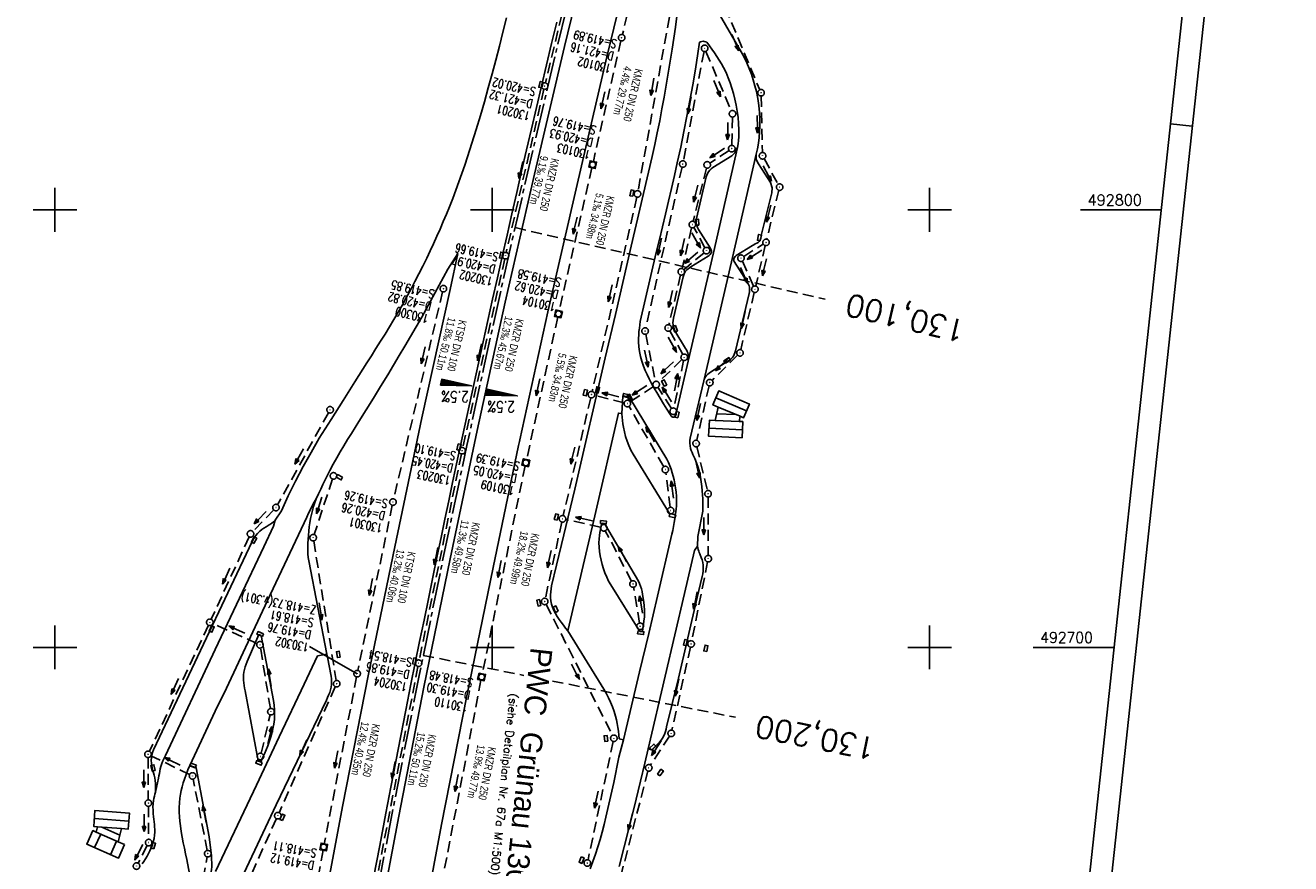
# Model space of a CAD drawing. Extents: x 508746 to 509183, y 491716 to 493060.
# Tile 9 of 10: x 508893 to 509183, y 492651 to 492842. Entities that reach past the tile are written whole.
import ezdxf
from ezdxf.enums import TextEntityAlignment as Align

# ---------------------------------------------------------------- set-up
doc = ezdxf.new("R2010")
doc.units = 0
doc.header["$LTSCALE"] = 10
doc.header["$MEASUREMENT"] = 0
for name, pattern in [('ACHSE', [5.5, 4, -0.5, 0.5, -0.5]), ('LT00', [0]), ('LT17', [0.15, 0.1, -0.05]), ('STRICHLINIE2', [0.375, 0.25, -0.125])]:
    doc.linetypes.add(name, pattern=pattern)
doc.layers.get('0').update_dxf_attribs({"linetype": 'LT00'})
for name, color, linetype in [('--ZEICHENERKLÄR', 7, 'Continuous'), ('-BESCH', 7, 'STRICHLINIE2'), ('-BKAN004', 140, 'LT00'), ('-BSCH003', 5, 'LT00'), ('-BSCH004', 5, 'LT00'), ('-Halt-Pfeil', 4, 'LT00'), ('A-TEXT-KILOMETER', 30, 'LT17'), ('AS-BESCHRIFT', 152, 'Continuous'), ('AX-020', 250, 'ACHSE'), ('DFK_BEB_SCHR', 254, 'LT00'), ('DFK_BEBAUUNG', 250, 'LT00'), ('QUER_OST', 11, 'LT00'), ('QUER_WEST', 11, 'LT00'), ('RAHMEN', 250, 'Continuous'), ('V_AFBR_BAB', 250, 'LT00'), ('V_BFBR_BAB', 1, 'LT00'), ('V_KA_MULD', 182, 'LT00'), ('V_KA_PRUF', 182, 'LT00'), ('V_LAGEPLAN', 1, 'LT00'), ('V_RASTER', 250, 'LT00'), ('V_SINKK', 182, 'LT00')]:
    doc.layers.add(name, color=color, linetype=linetype)
doc.styles.add('Haltungsbeschriftung', font='ARIAL.TTF', dxfattribs={"width": 0.75})
doc.styles.add('Kilometrierung', font='romans.shx')
doc.styles.add('ROMANS', font='romans.shx', dxfattribs={"width": 0.8})
doc.styles.add('schachtbeschriftung', font='romans.shx', dxfattribs={"width": 0.75, "height": 0.2})
doc.styles.get("Standard").update_dxf_attribs({"font": 'romans.shx', "width": 0.8})
doc.styles.add('UNIR-O', font='unir_o.shx', dxfattribs={"height": 2.5})

# ---------------------------------------------------------------- blocks, each defined once
blk = doc.blocks.new('SYMB0003')
at = {"color": 0, "linetype": 'ByBlock'}
for p, q in [((-0.015712, 0), (0.010166, 0.012015)), ((0, -0.021257), (-0.015712, 0)), ((0.010166, 0.012015), (0, -0.021257))]:
    blk.add_line(p, q, dxfattribs=at)
for points in [[(-0.031395, 0.499013), (-0.093691, 0.491144), (-0.154509, 0.475528), (-0.21289, 0.452414), (-0.267913, 0.422164), (-0.318712, 0.385257), (-0.364484, 0.342274), (-0.404509, 0.293893), (-0.438154, 0.240877), (-0.464888, 0.184062), (-0.484292, 0.124345), (-0.496058, 0.062667), (-0.5, 0)], [(-0.5, 0), (-0.496058, -0.062667), (-0.484292, -0.124345), (-0.464888, -0.184062), (-0.438154, -0.240877), (-0.404509, -0.293893), (-0.364485, -0.342274), (-0.318712, -0.385257), (-0.267914, -0.422164), (-0.21289, -0.452414), (-0.154509, -0.475529), (-0.093691, -0.491144), (-0.031395, -0.499014), (0.031395, -0.499014)], [(0.5, 0), (0.496057, 0.062667), (0.484292, 0.124345), (0.464888, 0.184062), (0.438153, 0.240877), (0.404509, 0.293893), (0.364484, 0.342274), (0.318712, 0.385257), (0.267913, 0.422164), (0.21289, 0.452414), (0.154509, 0.475528), (0.093691, 0.491144), (0.031395, 0.499013), (-0.031395, 0.499013)], [(0.031395, -0.499014), (0.093691, -0.491144), (0.154509, -0.475529), (0.21289, -0.452414), (0.267914, -0.422164), (0.318712, -0.385257), (0.364485, -0.342274), (0.404509, -0.293893), (0.438154, -0.240877), (0.464889, -0.184062), (0.484292, -0.124345), (0.496058, -0.062667), (0.5, 0)]]:
    blk.add_lwpolyline(points, dxfattribs=at)
blk = doc.blocks.new('SYMB1210')
at = {"color": 0, "linetype": 'ByBlock'}
blk.add_line((0.018815, -0.179014), (0.055623, -0.17119), dxfattribs=at)
for points in [[(-0.2, -0.2), (-0.2, 0.2), (0.2, 0.2), (0.2, -0.2), (-0.2, -0.2)], [(0.018815, 0.179014), (-0.018815, 0.179014), (-0.055623, 0.17119), (-0.09, 0.155885), (-0.120444, 0.133766), (-0.145623, 0.105801), (-0.164438, 0.073213), (-0.176067, 0.037424), (-0.18, 0)], [(-0.18, 0), (-0.176067, -0.037424), (-0.164438, -0.073213), (-0.145623, -0.105801), (-0.120444, -0.133766), (-0.09, -0.155885), (-0.055623, -0.17119), (-0.018815, -0.179014), (0.018815, -0.179014)], [(0.18, 0), (0.176067, 0.037424), (0.164438, 0.073213), (0.145623, 0.105801), (0.120444, 0.133766), (0.09, 0.155885), (0.055623, 0.17119), (0.018815, 0.179014)], [(0.055623, -0.17119), (0.09, -0.155885), (0.120444, -0.133766), (0.145623, -0.105801), (0.164438, -0.073213), (0.176067, -0.037424), (0.18, 0)]]:
    blk.add_lwpolyline(points, dxfattribs=at)
blk = doc.blocks.new('SYMB0652')
at = {"color": 0, "linetype": 'ByBlock'}
blk.add_lwpolyline([(-0.15, -0.075), (0.15, -0.075), (0.15, 0.075), (-0.15, 0.075), (-0.15, -0.075)], dxfattribs=at)
blk = doc.blocks.new('SYMB0070')
at = {"color": 0, "linetype": 'ByBlock'}
for p, q in [((-0.5, 0), (0.2, 0)), ((0.5, 0), (0.2, 0.1)), ((0.2, 0.1), (0.2, 0)), ((0.468, 0), (0.21, 0.086)), ((0.21, 0.086), (0.21, -0.086)), ((0.21, -0.086), (0.468, 0)), ((0.22, -0.072), (0.437, 0)), ((0.23, -0.058), (0.405, 0)), ((0.24, -0.045), (0.374, 0)), ((0.342, 0), (0.25, 0.031)), ((0.25, 0.031), (0.25, -0.031)), ((0.25, -0.031), (0.342, 0)), ((0.26, -0.017), (0.31, 0)), ((0.27, -0.003), (0.279, 0))]:
    blk.add_line(p, q, dxfattribs=at)
for points in [[(0.2, 0), (0.2, -0.1), (0.5, 0)], [(0.437, 0), (0.22, 0.072), (0.22, -0.072)], [(0.405, 0), (0.23, 0.058), (0.23, -0.058)], [(0.374, 0), (0.24, 0.045), (0.24, -0.045)], [(0.31, 0), (0.26, 0.017), (0.26, -0.017)], [(0.279, 0), (0.27, 0.003), (0.27, -0.003)]]:
    blk.add_lwpolyline(points, dxfattribs=at)

msp = doc.modelspace()

# ---------------------------------------------------------------- linework, layer by layer
at = {"layer": '-BESCH'}
for p, q in [((509021.19, 492866.43), (509012.14, 492829)), ((509035.35, 492862.77), (509029.76, 492840.06)), ((509041.82, 492851.46), (509033.35, 492804.37)), ((509051.83, 492849.72), (509061.17, 492827.45)), ((509029.41, 492838.6), (509023.11, 492811.04)), ((509048.42, 492836.16), (509043.7, 492811.19)), ((509048.86, 492836.21), (509054.64, 492822.63)), ((509011.8, 492827.55), (509003.19, 492790.25)), ((509061.48, 492826.01), (509061.79, 492813.1)), ((509054.91, 492821.19), (509054.78, 492814.73)), ((509054.14, 492813.57), (509049.78, 492810.68)), ((509062.16, 492811.69), (509065.35, 492805.84)), ((509022.78, 492809.58), (509015.3, 492776.95)), ((509043.4, 492809.73), (509035.11, 492773.02)), ((509048.97, 492809.54), (509045.95, 492797.35)), ((509033.05, 492802.9), (509022.85, 492758.49)), ((509065.53, 492804.45), (509062.77, 492793.28)), ((509045.59, 492795.9), (509043.4, 492786.56)), ((509048.63, 492791.33), (509046.12, 492795.97)), ((509057.5, 492789.33), (509061.95, 492792.15)), ((509062.41, 492791.82), (509060.24, 492782.57)), ((509002.86, 492788.79), (508993.26, 492745.67)), ((509048.42, 492790.19), (509043.8, 492786.31)), ((509057.18, 492788.24), (509059.76, 492782.52)), ((509043.05, 492785.1), (509040.41, 492773.72)), ((508988.64, 492781.24), (508977.45, 492733.93)), ((509059.89, 492781.11), (509056.82, 492768.03)), ((509014.97, 492775.48), (509007.84, 492742.92)), ((509035.1, 492771.55), (509037.33, 492760.79)), ((509040.6, 492772.33), (509043.54, 492766.95)), ((509043.36, 492765.77), (509038.02, 492760.58)), ((509043.75, 492765.56), (509041.53, 492754.69)), ((509056.11, 492766.77), (509050.26, 492761.02)), ((509036.86, 492759.65), (509031.52, 492756.13)), ((509040.97, 492754.59), (509037.89, 492759.43)), ((509049.56, 492759.77), (509046.77, 492747.32)), ((509022.51, 492757.03), (509016.22, 492730.1)), ((509030.17, 492755.9), (509023.41, 492757.58)), ((508962.55, 492753.63), (508950.91, 492732.6)), ((509039.21, 492741.29), (509031.27, 492755.07)), ((509046.78, 492745.86), (509049.17, 492735.84)), ((508992.94, 492744.2), (508983.31, 492697.1)), ((509007.52, 492741.46), (508997.71, 492693.97)), ((508963.46, 492738.48), (508959.28, 492725.78)), ((509040.71, 492732), (509039.68, 492739.9)), ((509049.34, 492734.36), (509049.37, 492721.01)), ((508950.02, 492731.41), (508945.23, 492726.47)), ((508977.13, 492732.47), (508969.27, 492694.72)), ((509015.89, 492728.64), (509012.15, 492711.24)), ((509024.77, 492727.48), (509016.78, 492729.21)), ((508944.4, 492725.25), (508935.73, 492706.41)), ((508959.17, 492724.32), (508964.3, 492692.43)), ((509031.85, 492715.15), (509025.85, 492726.66)), ((509049.23, 492719.53), (509045.62, 492701.51)), ((509033.69, 492705.56), (509032.32, 492713.74)), ((509012.33, 492709.83), (509027.48, 492679.89)), ((508935.09, 492705.05), (508921.61, 492676.24)), ((508946.2, 492700.89), (508936.1, 492705.42)), ((508949.26, 492686.03), (508947, 492699.84)), ((509045.31, 492700.05), (509041.08, 492681.07)), ((508983.01, 492695.63), (508973.74, 492647.91)), ((508968.97, 492693.25), (508961.59, 492655.11)), ((508997.42, 492692.49), (508988.25, 492645.11)), ((508964.11, 492691.01), (508951.27, 492662.21)), ((508947.16, 492675.79), (508949.21, 492684.56)), ((509027.66, 492678.49), (509021.89, 492651.44)), ((509040.51, 492679.71), (509036.19, 492673.09)), ((508930.79, 492670.94), (508921.96, 492675.23)), ((508921.29, 492674.81), (508921.34, 492665.16)), ((508934.81, 492653.58), (508931.61, 492669.88)), ((509035.59, 492671.74), (509029.47, 492648.04)), ((508921.36, 492663.66), (508921.43, 492656.14)), ((508950.65, 492660.85), (508935.88, 492628.09)), ((508921.09, 492654.72), (508919, 492650.67)), ((508933.14, 492643.48), (508934.81, 492652.11)), ((508961.31, 492653.64), (508954.35, 492615.96))]:
    msp.add_line(p, q, dxfattribs=at)
at = {"layer": '-BSCH003'}
msp.add_line((508969.11, 492693.98), (508958.23, 492700.21), dxfattribs=at)
at = {"layer": 'A-TEXT-KILOMETER', "ltscale": 2.5}
for p, q in [((509005.21, 492795.92), (509076.1, 492779.56)), ((508984.22, 492698.15), (509007.24, 492693.59)), ((509013.79, 492692.29), (509055.59, 492684.01))]:
    msp.add_line(p, q, dxfattribs=at)
at = {"layer": 'AX-020', "ltscale": 0.2, "flags": 128}
msp.add_lwpolyline([(509061.91, 493015.78), (509059.21, 493006.42), (509054.33, 492989.21), (509049.54, 492971.98), (509044.81, 492954.72), (509040.17, 492937.45), (509035.6, 492920.15), (509031.11, 492902.84), (509026.7, 492885.5), (509022.37, 492868.15), (509018.11, 492850.77), (509013.93, 492833.38), (509009.83, 492815.97), (509005.81, 492798.54), (509001.86, 492781.09), (508997.99, 492763.62), (508994.2, 492746.14), (508990.49, 492728.64), (508986.86, 492711.12), (508983.31, 492693.59), (508979.83, 492676.05), (508976.43, 492658.48), (508973.11, 492640.9), (508969.87, 492623.31), (508966.71, 492605.7), (508963.63, 492588.08), (508960.62, 492570.45), (508957.7, 492552.8), (508954.85, 492535.14), (508952.09, 492517.47), (508949.4, 492499.78), (508946.79, 492482.08), (508944.26, 492464.38), (508941.81, 492446.66), (508939.44, 492428.93), (508937.15, 492411.18), (508934.93, 492393.43), (508932.8, 492375.67), (508930.75, 492357.9), (508928.77, 492340.12), (508926.88, 492322.34), (508925.06, 492304.54), (508923.33, 492286.73), (508921.67, 492268.92), (508920.1, 492251.1), (508918.6, 492233.28), (508917.18, 492215.45), (508915.85, 492197.61), (508914.59, 492179.76), (508913.41, 492161.91), (508912.31, 492144.06), (508911.3, 492126.2), (508910.36, 492108.33), (508909.5, 492090.47), (508908.72, 492072.6), (508908.63, 492070.34), (508907.99, 492053.62), (508907.43, 492036.89), (508906.95, 492020.17), (508906.55, 492003.44), (508906.23, 491986.71), (508905.98, 491969.98), (508905.82, 491953.25), (508905.74, 491936.51), (508905.74, 491919.78), (508905.76, 491916.18)], dxfattribs=at)
at = {"layer": 'DFK_BEB_SCHR'}
for p, q in [((509058.15, 492754.07), (509051.11, 492757)), ((509055.77, 492753.18), (509051.3, 492753.38)), ((509057.2, 492749.74), (509049.56, 492750.1)), ((508916.9, 492660.31), (508909.02, 492660.88)), ((508914.85, 492657.06), (508910.72, 492658.91)), ((508910.46, 492657.34), (508909.06, 492654.22)), ((508912.72, 492652.59), (508914.11, 492655.71))]:
    msp.add_line(p, q, dxfattribs=at)
at = {"layer": 'DFK_BEBAUUNG'}
for points in [[(509056.7, 492752.8), (509051.65, 492754.9), (509050.45, 492755.4), (509051.77, 492758.6), (509058.8, 492755.6), (509057.48, 492752.47), (509056.7, 492752.8)], [(509056.46, 492751.62), (509050.95, 492751.86), (509051.65, 492754.9), (509056.7, 492752.8), (509056.46, 492751.62)], [(509057.11, 492747.9), (509049.48, 492748.26), (509049.65, 492751.92), (509050.95, 492751.86), (509056.46, 492751.62), (509057.29, 492751.58), (509057.11, 492747.9)], [(508915.23, 492658.58), (508909.76, 492658.98), (508908.92, 492659.04), (508909.13, 492662.73), (508917.03, 492662.12), (508916.77, 492658.47), (508915.23, 492658.58)], [(508915.89, 492654.91), (508914.5, 492651.8), (508907.28, 492655.01), (508908.69, 492658.13), (508909.46, 492657.79), (508914.47, 492655.55), (508915.89, 492654.91)], [(508914.47, 492655.55), (508909.46, 492657.79), (508909.76, 492658.98), (508915.23, 492658.58), (508914.47, 492655.55)]]:
    msp.add_lwpolyline(points, dxfattribs=at)
at = {"layer": 'QUER_OST'}
for p, q in [((508998.91, 492758.96), (508998.61, 492757.6)), ((508998.91, 492757.6), (508999.2, 492758.9)), ((508999.49, 492758.83), (508999.22, 492757.59)), ((508999.53, 492757.59), (508999.79, 492758.77)), ((509000.08, 492758.7), (508999.83, 492757.58)), ((509000.14, 492757.57), (509000.37, 492758.64)), ((509000.67, 492758.57), (509000.44, 492757.57)), ((509000.75, 492757.56), (509000.96, 492758.51)), ((509001.25, 492758.45), (509001.06, 492757.56)), ((509001.36, 492757.55), (509001.54, 492758.38)), ((509001.84, 492758.32), (509001.67, 492757.55)), ((509001.97, 492757.54), (509002.13, 492758.25)), ((509002.42, 492758.19), (509002.28, 492757.53)), ((509002.59, 492757.53), (509002.72, 492758.12)), ((509003.01, 492758.06), (509002.89, 492757.52)), ((509003.2, 492757.52), (509003.3, 492757.99)), ((509003.6, 492757.93), (509003.5, 492757.51)), ((509003.81, 492757.5), (509003.89, 492757.87)), ((509004.18, 492757.8), (509004.11, 492757.5)), ((509004.42, 492757.49), (509004.47, 492757.74)), ((509004.77, 492757.67), (509004.73, 492757.49)), ((509005.03, 492757.48), (509005.06, 492757.61)), ((509005.35, 492757.54), (509005.34, 492757.48)), ((509005.64, 492757.47), (509005.65, 492757.48))]:
    msp.add_line(p, q, dxfattribs=at)
msp.add_lwpolyline([(508998.56, 492757.6), (508998.86, 492758.97), (509005.7, 492757.47), (508998.56, 492757.6)], dxfattribs=at)
at = {"layer": 'QUER_WEST'}
for p, q in [((508988.49, 492761.25), (508988.19, 492759.89)), ((508988.5, 492759.88), (508988.79, 492761.18)), ((508989.08, 492761.12), (508988.81, 492759.88)), ((508989.11, 492759.87), (508989.37, 492761.05)), ((508989.67, 492760.99), (508989.42, 492759.87)), ((508989.72, 492759.86), (508989.96, 492760.93)), ((508990.25, 492760.86), (508990.03, 492759.86)), ((508990.34, 492759.85), (508990.54, 492760.8)), ((508990.84, 492760.73), (508990.64, 492759.84)), ((508990.95, 492759.84), (508991.13, 492760.67)), ((508991.42, 492760.6), (508991.25, 492759.83)), ((508991.56, 492759.83), (508991.72, 492760.54)), ((508992.01, 492760.48), (508991.87, 492759.82)), ((508992.17, 492759.82), (508992.3, 492760.41)), ((508992.6, 492760.35), (508992.48, 492759.81)), ((508992.78, 492759.8), (508992.89, 492760.28)), ((508993.18, 492760.22), (508993.09, 492759.8)), ((508993.39, 492759.79), (508993.47, 492760.15)), ((508993.77, 492760.09), (508993.7, 492759.79)), ((508994.01, 492759.78), (508994.06, 492760.02)), ((508994.35, 492759.96), (508994.31, 492759.78)), ((508994.62, 492759.77), (508994.65, 492759.9)), ((508994.94, 492759.83), (508994.92, 492759.76)), ((508995.23, 492759.76), (508995.23, 492759.77))]:
    msp.add_line(p, q, dxfattribs=at)
msp.add_lwpolyline([(508988.14, 492759.89), (508988.44, 492761.26), (508995.28, 492759.76), (508988.14, 492759.89)], dxfattribs=at)
at = {"layer": 'RAHMEN'}
msp.add_line((509160.07, 492819.13), (509155.1, 492819.67), dxfattribs=at)
msp.add_line((509160.07, 492819.13), (509155.1, 492819.67), dxfattribs=at)
msp.add_line((509160.07, 492819.13), (509155.1, 492819.67), dxfattribs=at)
for points in [[(508887.28, 493059.74), (508745.87, 491747.34), (509041.16, 491715.52), (509182.57, 493027.92), (508887.28, 493059.74)], [(508889.57, 493034.35), (508770.66, 491930.74), (509056.01, 491899.99), (509174.92, 493003.6), (508889.57, 493034.35)]]:
    msp.add_lwpolyline(points, dxfattribs=at)
at = {"layer": 'V_AFBR_BAB', "color": 2}
msp.add_line((509030.03, 492678.89), (509029.03, 492679.08), dxfattribs=at)
at = {"layer": 'V_AFBR_BAB'}
msp.add_line((509035.64, 492676.81), (509036.46, 492676.58), dxfattribs=at)
for points in [[(509051.14, 492846.08), (509056.93, 492836.07), (509057.6, 492834.85), (509058.21, 492833.6), (509058.76, 492832.32), (509059.25, 492831.02), (509059.69, 492829.7), (509060.07, 492828.35), (509060.4, 492827), (509060.71, 492825.43), (509060.95, 492823.85), (509061.11, 492822.26), (509061.19, 492820.67), (509061.19, 492819.07), (509061.13, 492817.79), (509061.02, 492816.51), (509060.85, 492815.23), (509060.63, 492813.97), (509060.36, 492812.71), (509054.9, 492789.1), (509048.9, 492763.18), (509048.34, 492760.88), (509045.28, 492747.83), (509045.18, 492747.25), (509045.17, 492746.66), (509045.23, 492746.06), (509045.36, 492745.48), (509045.51, 492745), (509045.69, 492744.54), (509045.89, 492744.08), (509046.1, 492743.62), (509046.3, 492743.17), (509046.72, 492742.14), (509047.07, 492741.09), (509047.37, 492740.02), (509047.61, 492738.93), (509047.8, 492737.84), (509047.95, 492736.74), (509048.03, 492735.8), (509048.09, 492734.86), (509048.13, 492733.92), (509048.15, 492732.98), (509048.16, 492732.04), (509048.17, 492731.1), (509047.04, 492725.36), (509046.96, 492723.14)], [(509040.73, 492753.16), (509039.94, 492754.42), (509039.16, 492755.68), (509038.38, 492756.94), (509037.62, 492758.22), (509036.87, 492759.5), (509036.35, 492760.43), (509035.85, 492761.38), (509035.38, 492762.33), (509034.95, 492763.31), (509034.55, 492764.3), (509034.19, 492765.38), (509033.9, 492766.47), (509033.67, 492767.59), (509033.52, 492768.71), (509033.45, 492769.84), (509033.45, 492770.61), (509033.49, 492771.39), (509033.55, 492772.16), (509033.64, 492772.94), (509033.73, 492773.71), (509033.84, 492774.49), (509037.51, 492790.26), (509038.22, 492793.18), (509038.92, 492796.11), (509039.62, 492799.03), (509040.31, 492801.96), (509040.99, 492804.89), (509041.66, 492807.82), (509042.31, 492810.76), (509043.08, 492814.31), (509043.82, 492817.87), (509044.52, 492821.43), (509045.2, 492825), (509045.84, 492828.58), (509046.44, 492832.16), (509047, 492835.74), (509047.38, 492838.28)], [(509042.05, 492753.49), (509044.78, 492765.41), (509050.56, 492790.13), (509056.05, 492814.24), (509056.21, 492815.04), (509056.31, 492815.85), (509056.37, 492816.67), (509056.4, 492817.49), (509056.39, 492818.31), (509056.33, 492819.72), (509056.2, 492821.13), (509056.01, 492822.53), (509055.76, 492823.92), (509055.47, 492825.31), (509055.16, 492826.55), (509054.81, 492827.78), (509054.41, 492829), (509053.97, 492830.19), (509053.46, 492831.36), (509052.9, 492832.5), (509052.43, 492833.37), (509051.91, 492834.22), (509051.37, 492835.05), (509050.81, 492835.87), (509050.24, 492836.68), (509049.65, 492837.48), (509049.05, 492838.28)], [(509047.38, 492838.28), (509047.65, 492838.4), (509047.92, 492838.49), (509048.2, 492838.52), (509048.48, 492838.49), (509048.77, 492838.4), (509049.05, 492838.28)], [(508985.9, 492779.12), (508986.9, 492780.95), (508987.89, 492782.78), (508988.88, 492784.62), (508989.86, 492786.46)], [(509029.86, 492757.44), (509029.64, 492753.44), (509028.86, 492753.53), (509023.47, 492730.08), (509017.28, 492703.77)], [(509030.03, 492678.89), (509033.67, 492694.4), (509035.77, 492703.18), (509037.75, 492711.71), (509041.07, 492725.86), (509041.26, 492726.74), (509041.43, 492727.62), (509041.58, 492728.51), (509041.72, 492729.4), (509041.85, 492730.29), (509041.94, 492730.96), (509042.02, 492731.63), (509042.09, 492732.29), (509042.14, 492732.96), (509042.16, 492733.63), (509042.14, 492734.56), (509042.06, 492735.49), (509041.93, 492736.42), (509041.76, 492737.35), (509041.57, 492738.28), (509041.38, 492739.1), (509041.16, 492739.91), (509040.92, 492740.71), (509040.63, 492741.49), (509040.29, 492742.25), (509039.9, 492742.98), (509031.35, 492757.1), (509029.9, 492757.48)], [(509042.05, 492753.49), (509042.03, 492753.29), (509041.99, 492753.1), (509041.91, 492752.93), (509041.79, 492752.78), (509041.63, 492752.68), (509041.45, 492752.62), (509041.29, 492752.63), (509041.13, 492752.67), (509041, 492752.76), (509040.89, 492752.87), (509040.8, 492753.01), (509040.73, 492753.16)], [(508931.91, 492642.17), (508930.12, 492651.55), (508929.85, 492652.82), (508929.59, 492654.08), (508929.34, 492655.35), (508929.1, 492656.62), (508928.89, 492657.9), (508928.71, 492659.18), (508928.58, 492660.24), (508928.49, 492661.3), (508928.44, 492662.37), (508928.43, 492663.43), (508928.47, 492664.49), (508928.58, 492665.54), (508928.71, 492666.42), (508928.89, 492667.29), (508929.11, 492668.15), (508929.35, 492669.01), (508929.62, 492669.86), (508929.99, 492670.93), (508930.4, 492671.98), (508930.85, 492673.02), (508936.67, 492685.44), (508939.19, 492690.69), (508945.23, 492703.58), (508948.62, 492710.69), (508957.59, 492729.78), (508958, 492730.63), (508958.42, 492731.47), (508958.85, 492732.31), (508959.28, 492733.15), (508959.71, 492733.98)], [(508962.16, 492698.42), (508960.06, 492698.04), (508957.02, 492691.58), (508951.28, 492679.53), (508946.1, 492668.54), (508936.72, 492648.81)], [(508940.11, 492641.81), (508950.56, 492663.99), (508962.06, 492687.95), (508962.33, 492688.52), (508962.58, 492689.1), (508962.82, 492689.7), (508963.01, 492690.3), (508963.15, 492690.92), (508963.23, 492691.54), (508963.25, 492692.17), (508963.22, 492692.8), (508963.13, 492693.42), (508962.29, 492697.72), (508962.16, 492698.42)], [(509022.36, 492649.38), (509023, 492651.03), (509023.59, 492652.7), (509024.14, 492654.38), (509024.65, 492656.08), (509025.13, 492657.79), (509025.57, 492659.5), (509025.97, 492661.21), (509027.77, 492669.09), (509028.93, 492674.94), (509030.03, 492678.89)], [(509029, 492649.88), (509032.39, 492663.09), (509033.91, 492669.4), (509034.85, 492673.5), (509035.64, 492676.81)], [(508922.99, 492666.94), (508922.86, 492666.45), (508922.74, 492665.97), (508922.63, 492665.49), (508922.54, 492665), (508922.45, 492664.27), (508922.41, 492663.53), (508922.42, 492662.78), (508922.46, 492662.04), (508922.53, 492661.3), (508922.59, 492660.71), (508922.66, 492660.13), (508922.73, 492659.54), (508922.78, 492658.96), (508922.81, 492658.37), (508922.81, 492657.79), (508922.76, 492657.05), (508922.65, 492656.31), (508922.49, 492655.58), (508922.27, 492654.86), (508922, 492654.16), (508921.72, 492653.52), (508921.4, 492652.9), (508921.05, 492652.29), (508920.7, 492651.69), (508920.33, 492651.09), (508919.97, 492650.49)]]:
    msp.add_lwpolyline(points, dxfattribs=at)
at = {"layer": 'V_AFBR_BAB', "color": 0}
for points in [[(509017.28, 492703.77), (509016.76, 492704.41), (509016.25, 492705.06), (509015.76, 492705.72), (509015.28, 492706.38), (509014.84, 492707.05), (509014.45, 492707.74), (509014.1, 492708.44), (509013.8, 492709.16), (509013.57, 492709.9), (509013.41, 492710.66), (509013.34, 492711.32), (509013.33, 492712), (509013.36, 492712.69), (509013.45, 492713.36), (509013.58, 492714.03), (509015.83, 492723.47), (509018.89, 492736.19), (509025.78, 492766.16), (509028.14, 492776.06), (509031.76, 492791.7), (509036.53, 492812.19), (509037.15, 492814.9), (509037.73, 492817.6), (509038.28, 492820.32), (509038.8, 492823.04), (509039.3, 492825.76), (509039.78, 492828.49), (509040.24, 492831.23), (509040.68, 492833.96), (509041.11, 492836.7), (509041.5, 492839.21), (509041.87, 492841.71), (509042.22, 492844.22)], [(508985.06, 492788.92), (508984.14, 492787.14), (508983.23, 492785.36), (508982.3, 492783.58), (508981.36, 492781.81), (508980.41, 492780.05), (508979.44, 492778.31), (508978.47, 492776.62), (508977.48, 492774.94), (508976.48, 492773.27), (508975.47, 492771.61), (508974.44, 492769.96), (508973.4, 492768.31), (508972.36, 492766.66), (508971.32, 492765.02), (508968.6, 492760.71), (508965.88, 492756.41), (508963.16, 492752.1), (508960.44, 492747.79), (508958.55, 492744.57), (508956.73, 492741.3), (508955, 492737.99), (508953.35, 492734.63), (508951.79, 492731.23), (508950.32, 492729.05)], [(508959.71, 492733.98), (508960.25, 492735.06), (508960.77, 492736.13), (508961.29, 492737.21), (508961.81, 492738.28), (508962.34, 492739.36), (508962.88, 492740.42), (508963.65, 492741.86), (508964.44, 492743.28), (508965.25, 492744.69), (508966.08, 492746.09), (508966.93, 492747.49), (508967.79, 492748.87), (508968.65, 492750.26), (508969.51, 492751.64), (508971.17, 492754.31), (508972.82, 492756.97), (508974.46, 492759.65), (508976.09, 492762.32), (508977.41, 492764.5), (508978.73, 492766.68), (508980.04, 492768.87), (508981.33, 492771.06), (508982.61, 492773.26), (508983.88, 492775.47), (508984.9, 492777.29), (508985.9, 492779.12)], [(508950.32, 492729.05), (508949.96, 492727.69), (508947.77, 492722.95), (508936.67, 492699.51), (508925.24, 492675.25), (508924.96, 492674.65), (508924.69, 492674.04), (508924.45, 492673.43), (508924.23, 492672.8), (508924.09, 492672.27), (508923.97, 492671.73), (508923.87, 492671.18), (508923.77, 492670.64), (508923.68, 492670.09), (508923.48, 492669.03), (508923.24, 492667.98), (508922.99, 492666.94), (508922.99, 492666.94)], [(509046.96, 492723.14), (509046.26, 492722.13), (509043.99, 492712.28), (509039.53, 492693.42), (509035.64, 492676.81)]]:
    msp.add_lwpolyline(points, dxfattribs=at)
at = {"layer": 'V_BFBR_BAB'}
for p, q in [((509025.68, 492728.32), (509025.09, 492728.36)), ((509034.32, 492703.55), (509033.72, 492703.64)), ((508947.08, 492673.86), (508946.48, 492674.09))]:
    msp.add_line(p, q, dxfattribs=at)
for points in [[(509045.18, 492893.25), (509045.4, 492906.73), (509045.54, 492912.32), (509040.56, 492893.14), (509033.28, 492864.08), (509026.19, 492834.95), (509019.39, 492805.8), (509012.69, 492776.69), (509006.3, 492747.46), (509006.22, 492747.03), (509006.03, 492746.13), (509000.17, 492718.26), (508994.16, 492688.94), (508988.4, 492659.54), (508982.89, 492630.2), (508977.57, 492600.74), (508971.81, 492567.46), (508975.14, 492574.52), (508977.62, 492580.03)], [(508989.86, 492786.46), (508992.1, 492790), (508990.36, 492781.77), (508983.89, 492752.49), (508977.68, 492723.01), (508971.62, 492693.51), (508965.84, 492663.99), (508960.3, 492634.4), (508954.92, 492604.76), (508949.85, 492575.1), (508944.99, 492545.42), (508940.31, 492515.67), (508935.88, 492486.06), (508935.13, 492491.65)], [(509029.63, 492753.4), (509029.7, 492752.63), (509029.77, 492751.86), (509029.87, 492751.09), (509029.98, 492750.33), (509030.2, 492749.25), (509030.47, 492748.18), (509030.82, 492747.13), (509031.23, 492746.1), (509031.7, 492745.1), (509032.24, 492744.15), (509040.53, 492730.59), (509041.85, 492730.29)], [(508950.32, 492729.05), (508949.94, 492728.72), (508949.56, 492728.41), (508949.16, 492728.11), (508948.96, 492727.98), (508948.75, 492727.85), (508948.26, 492727.55), (508947.77, 492727.24), (508947.3, 492726.91), (508946.85, 492726.55), (508946.33, 492726.04), (508945.86, 492725.48), (508945.45, 492724.86), (508945.11, 492724.22), (508934, 492700.76), (508922.53, 492676.57), (508922.31, 492676), (508922.15, 492675.4), (508922.06, 492674.79), (508922.03, 492674.17), (508922.06, 492673.56), (508922.14, 492672.99), (508922.26, 492672.43), (508922.4, 492671.87), (508922.55, 492671.32), (508922.69, 492670.76), (508922.81, 492670.21), (508922.9, 492669.56), (508922.96, 492668.91), (508922.98, 492668.26), (508922.99, 492667.6), (508922.99, 492666.94)], [(509025.09, 492728.36), (509024.92, 492727.66), (509024.76, 492726.96), (509024.62, 492726.25), (509024.51, 492725.54), (509024.43, 492724.83), (509024.39, 492723.86), (509024.42, 492722.88), (509024.51, 492721.9), (509024.67, 492720.92), (509024.87, 492719.95), (509025.12, 492718.96), (509025.41, 492717.98), (509025.76, 492717.01), (509026.16, 492716.07), (509026.61, 492715.16), (509027.11, 492714.28), (509033.72, 492703.64)], [(509025.68, 492728.32), (509033.41, 492715.13), (509033.7, 492714.56), (509033.92, 492713.97), (509034.11, 492713.36), (509034.25, 492712.74), (509034.38, 492712.1), (509034.53, 492711.22), (509034.66, 492710.34), (509034.75, 492709.46), (509034.81, 492708.58), (509034.81, 492707.7), (509034.77, 492706.87), (509034.69, 492706.04), (509034.59, 492705.21), (509034.46, 492704.38), (509034.32, 492703.55)], [(508946.48, 492674.09), (508943.48, 492690.09), (508943.37, 492690.69), (508943.26, 492691.3), (508943.17, 492691.9), (508943.1, 492692.51), (508943.08, 492693.12), (508943.1, 492693.72), (508943.18, 492694.34), (508943.32, 492694.96), (508943.5, 492695.57), (508943.71, 492696.16), (508943.95, 492696.75), (508946.59, 492702.91), (508947.13, 492702.69), (508949.97, 492687.89), (508950.13, 492686.81), (508950.22, 492685.72), (508950.23, 492684.63), (508950.17, 492683.53), (508950.04, 492682.43), (508949.84, 492681.35), (508949.59, 492680.28), (508949.32, 492679.33), (508949, 492678.4), (508948.66, 492677.47), (508948.29, 492676.56), (508947.89, 492675.66), (508947.49, 492674.76), (508947.08, 492673.86)], [(508930.85, 492673.02), (508932.3, 492672.47), (508935.29, 492656.68), (508935.76, 492652.35), (508935.83, 492651.55), (508935.85, 492650.75), (508935.84, 492649.94), (508935.77, 492649.14), (508935.68, 492648.46), (508935.56, 492647.78), (508935.41, 492647.1), (508935.25, 492646.43), (508935.08, 492645.75)]]:
    msp.add_lwpolyline(points, dxfattribs=at)
at = {"layer": 'V_BFBR_BAB', "color": 0}
for points in [[(508944.43, 492454.35), (508948.65, 492484.04), (508953.12, 492513.78), (508957.74, 492543.27), (508962.61, 492572.99), (508967.72, 492602.51), (508973.04, 492631.95), (508978.63, 492661.45), (508984.38, 492690.87), (508990.35, 492720.21), (508996.54, 492749.59), (509002.97, 492778.87), (509009.65, 492808.16), (509016.5, 492837.33), (509023.59, 492866.41)], [(509014.75, 492842.87), (509013.58, 492837.99), (509012.42, 492833.13), (509011.27, 492828.26), (509010.11, 492823.4), (509008.97, 492818.54), (509007.83, 492813.67), (509006.7, 492808.8), (509005.58, 492803.93), (509004.47, 492799.06), (509003.37, 492794.19), (509002.27, 492789.31), (509001.18, 492784.44), (509000.08, 492779.56), (508998.99, 492774.69), (508997.91, 492769.81), (508996.82, 492764.94), (508995.75, 492760.06), (508994.68, 492755.18), (508993.62, 492750.3), (508992.72, 492746.1), (508991.83, 492741.91), (508990.94, 492737.71), (508990.06, 492733.5), (508989.18, 492729.3), (508988.31, 492725.1), (508987.43, 492720.9), (508986.42, 492716.01), (508985.41, 492711.12), (508984.4, 492706.23), (508983.39, 492701.34), (508982.4, 492696.44), (508981.41, 492691.55), (508980.24, 492685.67), (508979.08, 492679.79), (508977.93, 492673.9), (508976.79, 492668.02), (508975.66, 492662.13), (508974.25, 492654.71), (508972.86, 492647.3)], [(509003.26, 492843.85), (509002.44, 492840.59), (509001.63, 492837.4), (509000.8, 492834.22), (508999.95, 492831.04), (508999.09, 492827.87), (508998.2, 492824.7), (508997.28, 492821.54), (508996.33, 492818.39), (508995.36, 492815.25), (508994.35, 492812.12), (508993.7, 492810.2), (508993.05, 492808.28), (508992.37, 492806.37), (508991.67, 492804.47), (508990.95, 492802.57), (508990.21, 492800.69), (508989.51, 492798.99), (508988.8, 492797.3), (508988.07, 492795.61), (508987.33, 492793.94), (508986.58, 492792.26), (508985.82, 492790.59), (508985.06, 492788.92)], [(508962.16, 492698.42), (508958.03, 492719.76), (508957.9, 492720.57), (508957.83, 492721.38), (508957.8, 492722.2), (508957.8, 492723.02), (508957.83, 492723.84), (508957.87, 492724.66), (508957.94, 492725.63), (508958.02, 492726.59), (508958.13, 492727.54), (508958.26, 492728.49), (508958.43, 492729.43), (508958.64, 492730.35), (508958.88, 492731.27), (508959.15, 492732.17), (508959.43, 492733.08), (508959.71, 492733.98)], [(509029.03, 492679.08), (509028.93, 492679.96), (509028.83, 492680.84), (509028.71, 492681.71), (509028.58, 492682.58), (509028.41, 492683.44), (509028.21, 492684.3), (509027.89, 492685.37), (509027.5, 492686.43), (509027.07, 492687.47), (509026.58, 492688.5), (509026.05, 492689.5), (509025.5, 492690.48), (509024.91, 492691.45), (509017.28, 492703.77)]]:
    msp.add_lwpolyline(points, dxfattribs=at)
at = {"layer": 'V_LAGEPLAN'}
for points in [[(509044.78, 492765.41), (509044.82, 492765.8), (509044.85, 492766.19), (509044.85, 492766.57), (509044.8, 492766.95), (509044.7, 492767.3), (509044.56, 492767.65), (509044.39, 492767.99), (509044.21, 492768.31), (509041.78, 492772.35), (509041.57, 492772.78), (509041.43, 492773.23), (509041.35, 492773.7), (509041.32, 492774.2), (509041.34, 492774.7), (509041.43, 492775.2), (509043.64, 492784.67), (509043.77, 492785.13), (509043.97, 492785.56), (509044.22, 492785.96), (509044.48, 492786.26), (509044.77, 492786.52), (509045.09, 492786.76), (509045.42, 492786.97), (509049.39, 492789.4), (509049.63, 492789.57), (509049.84, 492789.78), (509050, 492790.02), (509050.1, 492790.28), (509050.1, 492790.53), (509050.05, 492790.79), (509049.95, 492791.04), (509049.82, 492791.27), (509047.15, 492795.53), (509046.91, 492795.96), (509046.74, 492796.42), (509046.64, 492796.9), (509046.63, 492797.28), (509046.66, 492797.66), (509046.73, 492798.03), (509048.94, 492807.5), (509049.05, 492807.9), (509049.21, 492808.29), (509049.41, 492808.66), (509049.71, 492809.04), (509050.06, 492809.38), (509050.45, 492809.67), (509054.77, 492812.34), (509055.03, 492812.53), (509055.25, 492812.77), (509055.44, 492813.03), (509055.67, 492813.42), (509055.87, 492813.83), (509056.05, 492814.24)], [(509060.36, 492812.71), (509060.36, 492811.53), (509060.84, 492810.49), (509063.6, 492806.22), (509064, 492805), (509063.9, 492803.86), (509061.56, 492794.41), (509061.5, 492794.13), (509061.46, 492793.84), (509061.4, 492793.55), (509061.33, 492793.28), (509061.22, 492793.03), (509061.02, 492792.77), (509060.77, 492792.55), (509060.47, 492792.36), (509060.15, 492792.19), (509059.83, 492792.02), (509059.53, 492791.85), (509055.74, 492789.53), (509055.52, 492789.35), (509055.36, 492789.1), (509055.25, 492788.82), (509055.22, 492788.58), (509055.24, 492788.35), (509055.32, 492788.15), (509058.28, 492783.56), (509058.45, 492783.27), (509058.61, 492782.96), (509058.73, 492782.63), (509058.81, 492782.3), (509058.84, 492781.95), (509058.83, 492781.59), (509058.78, 492781.23), (509058.71, 492780.88), (509055.59, 492767.75), (509055.48, 492767.34), (509055.33, 492766.94), (509055.14, 492766.56), (509054.92, 492766.26), (509054.67, 492765.99), (509054.39, 492765.74), (509054.09, 492765.53), (509049.92, 492762.89), (509049.59, 492762.68), (509049.28, 492762.43), (509049, 492762.16), (509048.76, 492761.86), (509048.59, 492761.55), (509048.46, 492761.22), (509048.34, 492760.88)], [(509036.46, 492676.58), (509036.92, 492677), (509037.36, 492677.43), (509037.8, 492677.87), (509038.21, 492678.31), (509038.59, 492678.78), (509038.93, 492679.27), (509039.21, 492679.79), (509039.43, 492680.29), (509039.6, 492680.8), (509039.74, 492681.33), (509039.87, 492681.85), (509042.55, 492692.98), (509046.87, 492711.36), (509047.99, 492716.2), (509048.12, 492716.83), (509048.2, 492717.47), (509048.23, 492718.12), (509048.21, 492718.76), (509048.13, 492719.39), (509047.98, 492719.98), (509047.79, 492720.55), (509047.55, 492721.11), (509047.43, 492721.39), (509047.31, 492721.68), (509047.2, 492721.97), (509047.1, 492722.35), (509047.02, 492722.75), (509046.96, 492723.14)]]:
    msp.add_lwpolyline(points, dxfattribs=at)
at = {"layer": 'V_RASTER'}
for p, q in [((508900, 492795), (508900, 492805)), ((509000, 492805), (509000, 492795)), ((509100, 492795), (509100, 492805)), ((508905, 492800), (508895, 492800)), ((509005, 492800), (508995, 492800)), ((509105, 492800), (509095, 492800)), ((509152.98, 492800), (509134.48, 492800)), ((508900, 492695), (508900, 492705)), ((509000, 492705), (509000, 492695)), ((509100, 492695), (509100, 492705)), ((508895, 492700), (508905, 492700)), ((508995, 492700), (509005, 492700)), ((509095, 492700), (509105, 492700)), ((509123.71, 492700), (509142.21, 492700))]:
    msp.add_line(p, q, dxfattribs=at)

# ---------------------------------------------------------------- block references
at = {"layer": '-Halt-Pfeil', "yscale": 4.000000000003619, "zscale": 4}
for p, xscale, rotation in [((509055.58, 492838.19), 3.999999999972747, 292.7697361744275), ((509036.6, 492828.09), 4.000000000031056, 259.7938461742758), ((509051.41, 492827.69), 4.000000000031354, 292.8503161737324), ((509025.29, 492825.04), 3.999999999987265, 257.1382361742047), ((509045.08, 492823.86), 4.000000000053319, 259.2922861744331), ((509053.85, 492817.98), 3.999999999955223, 268.8468661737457), ((509060.63, 492819.53), 3.999999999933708, 271.3483661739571), ((509051.41, 492812.96), 3.999999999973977, 213.4790261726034), ((509006.52, 492809.12), 4.000000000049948, 256.9972661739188), ((509062.88, 492808.29), 3.999999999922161, 298.5879361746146), ((509046.49, 492803.69), 4.000000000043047, 256.0629461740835), ((509063.18, 492799.11), 4.000000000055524, 256.1123961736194), ((509018.93, 492796.38), 3.999999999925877, 257.0853161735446), ((509038.28, 492791.59), 3.999999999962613, 257.2753161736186), ((509043.52, 492791.46), 3.999999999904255, 256.7612961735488), ((509046.63, 492793), 4.000000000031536, 298.8503161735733), ((509045.46, 492789.01), 3.999999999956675, 220.0224761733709), ((509059.95, 492789.72), 3.999999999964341, 212.8503161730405), ((509062.22, 492786.83), 3.999999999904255, 256.7612961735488), ((509057.56, 492784.97), 3.999999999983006, 294.2671061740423), ((509026.97, 492780.92), 3.999999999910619, 257.0675461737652), ((509040.76, 492779.63), 3.999999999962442, 256.9230961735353), ((509057.38, 492774.8), 3.999999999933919, 256.786026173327), ((509041.19, 492769.16), 3.999999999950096, 298.627756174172), ((508984.23, 492766.77), 3.999999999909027, 256.6975361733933), ((508997.08, 492767.45), 4.000000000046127, 257.4479461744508), ((509035.24, 492765.97), 3.999999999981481, 281.7400761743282), ((509039.99, 492763.89), 4.000000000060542, 224.1795161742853), ((509052.49, 492764.61), 4.000000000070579, 224.4897961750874), ((509042.02, 492760.61), 3.999999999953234, 78.85031617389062), ((509010.43, 492759.42), 3.999999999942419, 257.6449061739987), ((509033.64, 492758.73), 3.999999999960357, 213.352316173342), ((509039.93, 492757.81), 4.000000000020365, 122.8503161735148), ((509027.03, 492757.71), 4.000000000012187, 166.0733361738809), ((509047.19, 492753.76), 3.999999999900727, 257.3459961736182), ((509036.1, 492748.68), 3.999999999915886, 119.9473661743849), ((508955.85, 492743.6), 4.000000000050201, 241.0195461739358), ((509018.39, 492743.79), 3.999999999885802, 256.8562961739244), ((509047, 492740.62), 3.999999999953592, 283.3912261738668), ((509041.18, 492736.08), 4.000000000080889, 97.40903617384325), ((508960.42, 492732.44), 3.999999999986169, 251.8051461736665), ((508946.91, 492729.64), 3.999999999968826, 225.8606261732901), ((509020.99, 492729.33), 3.99999999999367, 167.7538161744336), ((509048.36, 492727.68), 4.000000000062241, 270.1472561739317), ((508987.15, 492720.85), 4.000000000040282, 258.4393261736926), ((509013.04, 492720.15), 3.99999999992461, 257.8630961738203), ((509029.74, 492721.36), 4.000000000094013, 117.5132161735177), ((508939.15, 492716.25), 4.00000000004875, 245.2904061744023), ((509001.64, 492717.91), 4.000000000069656, 258.3269261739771), ((508972.22, 492713.8), 4.000000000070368, 258.2388961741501), ((509046.44, 492710.72), 3.999999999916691, 258.6606361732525), ((508960.74, 492708.22), 3.999999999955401, 279.1385561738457), ((509033.99, 492709.82), 3.999999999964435, 99.49068617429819), ((508941.56, 492704.07), 3.999999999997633, 155.8201361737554), ((508949.12, 492693.1), 4.000000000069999, 99.26921617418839), ((509019.01, 492694.41), 4.000000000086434, 296.8313761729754), ((508927.44, 492691.07), 3.999999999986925, 244.9177361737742), ((509042.22, 492690.78), 4.000000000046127, 257.4479461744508), ((508949.16, 492679.95), 4.000000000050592, 76.88101617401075), ((508956.78, 492677.02), 3.99999999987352, 245.9605561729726), ((509037.51, 492676.95), 4.000000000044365, 236.8864561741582), ((508926.81, 492673.98), 4.000000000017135, 154.1014561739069), ((508964.3, 492674.37), 3.999999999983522, 259.0465961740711), ((508920.32, 492669.98), 4.000000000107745, 270.3021161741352), ((508977.4, 492671.96), 4.000000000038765, 259.0009961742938), ((508991.85, 492668.99), 3.999999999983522, 259.0465961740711), ((509023.8, 492665.18), 4.000000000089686, 257.9577261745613), ((508934.19, 492661.92), 4.000000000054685, 101.090856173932), ((508920.39, 492659.89), 4.000000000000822, 270.5589261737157), ((509031.56, 492660.14), 4.000000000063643, 255.5085461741), ((508919.16, 492653.16), 4.000000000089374, 242.6430861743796)]:
    msp.add_blockref('SYMB0070', p, dxfattribs=dict(at, xscale=xscale, rotation=rotation))
at = {"layer": 'V_KA_MULD', "yscale": 3.79999999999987, "zscale": 3.8}
for p, xscale, rotation in [((509022.95, 492810.31), 3.799999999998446, 347.7315743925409), ((509015.13, 492776.22), 3.800000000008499, 167.3078699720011), ((509007.68, 492742.19), 3.799999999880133, 77.67287059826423), ((508997.56, 492693.23), 3.800000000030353, 257.849898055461), ((508961.45, 492654.37), 3.800000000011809, 349.5537054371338)]:
    msp.add_blockref('SYMB1210', p, dxfattribs=dict(at, xscale=xscale, rotation=rotation))
at = {"layer": 'V_KA_PRUF', "xscale": 1.499999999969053, "yscale": 1.499999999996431, "zscale": 1.5, "rotation": 263.8503161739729}
for p in [(509029.58, 492839.33), (509048.56, 492836.9), (509011.97, 492828.28), (509061.46, 492826.76), (509054.93, 492821.94), (509054.77, 492813.98), (509043.56, 492810.46), (509049.15, 492810.27), (509061.8, 492812.35), (509065.71, 492805.18), (509033.21, 492803.63), (509045.76, 492796.63), (509048.99, 492790.67), (509062.59, 492792.55), (509003.02, 492789.52), (509056.87, 492788.93), (509043.22, 492785.83), (508988.81, 492781.97), (509060.06, 492781.84), (509040.24, 492772.99), (509034.94, 492772.29), (509056.65, 492767.3), (509043.9, 492766.29), (509037.48, 492760.06), (509049.73, 492760.5), (509022.68, 492757.76), (509030.89, 492755.72), (508962.92, 492754.29), (509041.38, 492753.96), (509046.61, 492746.59), (508993.09, 492744.94), (509039.58, 492740.64), (508963.69, 492739.19), (509049.34, 492735.11), (508950.54, 492731.95), (508977.28, 492733.2), (509016.05, 492729.37), (509040.8, 492731.26), (509025.51, 492727.32), (508944.71, 492725.94), (508959.05, 492725.06), (509049.38, 492720.26), (509032.19, 492714.48), (509011.99, 492710.5), (508935.41, 492705.73), (509033.81, 492704.82), (508946.88, 492700.58), (509045.47, 492700.78), (508983.16, 492696.37), (508964.42, 492691.69), (508969.11, 492693.98), (508949.38, 492685.29), (509040.92, 492680.34), (509027.81, 492679.22), (508921.29, 492675.56), (508946.99, 492675.06), (509035.78, 492672.46), (508931.47, 492670.61), (508921.35, 492664.41), (508950.96, 492661.53), (508921.44, 492655.39), (508934.95, 492652.85), (508918.65, 492650.01), (509021.73, 492650.71)]:
    msp.add_blockref('SYMB0003', p, dxfattribs=at)
at = {"layer": 'V_SINKK', "yscale": 4.499999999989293, "zscale": 4.5}
for p, xscale, rotation in [((509011.13, 492828.59), 4.500000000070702, 76.50288244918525), ((509031.94, 492803.82), 4.499999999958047, 78.57407183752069), ((509046.85, 492797.14), 4.499999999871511, 91.61703436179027), ((509061.08, 492793.64), 4.500000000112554, 78.3556777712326), ((509002.11, 492789.61), 4.500000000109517, 77.99234236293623), ((509041.8, 492772.8), 4.499999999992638, 111.4465401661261), ((509053.7, 492765.58), 4.500000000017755, 32.64022080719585), ((509021.29, 492758.21), 4.500000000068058, 257.3540723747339), ((509024.05, 492758.82), 4.499999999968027, 76.86137098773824), ((509039.3, 492760.41), 4.499999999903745, 115.9829201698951), ((509030.59, 492757.54), 4.500000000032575, 344.6412510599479), ((509031.37, 492757.12), 4.499999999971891, 298.8051602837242), ((509042.22, 492753.16), 4.499999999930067, 76.92340782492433), ((508992.4, 492745.75), 4.499999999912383, 78.3576141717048), ((508965.03, 492738.88), 4.500000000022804, 151.8754364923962), ((509014.67, 492729.77), 4.499999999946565, 74.536757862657), ((509041.21, 492730.11), 4.500000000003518, 166.9414045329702), ((509025.41, 492728.59), 4.500000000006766, 355.7504849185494), ((508945.54, 492724.52), 4.500000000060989, 61.37042162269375), ((509010.64, 492710.18), 4.500000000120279, 102.8378077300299), ((509014.51, 492708.71), 4.49999999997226, 114.7415854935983), ((508935.85, 492704.2), 4.500000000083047, 245.2993286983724), ((509033.96, 492703.34), 4.500000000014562, 351.8590979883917), ((508946.95, 492703.04), 4.500000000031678, 157.8182738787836), ((509044.23, 492701.09), 4.500000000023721, 76.52092146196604), ((508964.8, 492698.39), 4.499999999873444, 100.2713006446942), ((509048.84, 492699.79), 4.500000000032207, 78.52210400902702), ((508982.24, 492696.84), 4.500000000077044, 258.0158728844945), ((509026, 492679.16), 4.499999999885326, 96.79978266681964), ((509036.71, 492677.2), 4.500000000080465, 43.28302820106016), ((508922.43, 492672.43), 4.500000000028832, 102.2298797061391), ((508931.58, 492673), 4.500000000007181, 159.338109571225), ((508946.67, 492673.59), 4.499999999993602, 160.1885315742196), ((509038.45, 492671.38), 4.500000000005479, 54.42404723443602), ((508952.01, 492661.15), 4.499999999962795, 65.72076406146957), ((508922.47, 492654.69), 4.499999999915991, 71.77390574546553), ((509020.42, 492651.38), 4.50000000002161, 249.238674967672)]:
    msp.add_blockref('SYMB0652', p, dxfattribs=dict(at, xscale=xscale, rotation=rotation))

# ---------------------------------------------------------------- texts
at = {"layer": '--ZEICHENERKLÄR', "linetype": 'Continuous', "style": 'ROMANS'}
msp.add_text('(siehe Detailplan Nr. 67a M1:500)', height=1.8, rotation=263.8503, dxfattribs=at).set_placement((509004.06, 492689.52))
at = {"layer": '-BKAN004', "style": 'Haltungsbeschriftung'}
for s, rotation, width, p in [('4.4‰ 29.77m', 257.1382, 0.75, (509030.17, 492832.95)), ('KMZR DN 250', 257.1382, 0.75, (509032.67, 492832.38)), ('9.1‰ 39.77m', 256.9973, 0.75, (509011.07, 492812.47)), ('KMZR DN 250', 256.9973, 0.75, (509013.57, 492811.89)), ('5.1‰ 34.98m', 257.0853, 0.7, (509023.74, 492803.89)), ('KMZR DN 250', 257.0853, 0.7, (509026.24, 492803.32)), ('11.8‰ 50.11m', 256.6975, 0.75, (508989.92, 492775.55)), ('KTSR DN 100', 256.6975, 0.75, (508992.41, 492774.96)), ('12.3‰ 45.67m', 257.4479, 0.75, (509002.98, 492775.79)), ('KMZR DN 250', 257.4479, 0.75, (509005.47, 492775.23)), ('5.5‰ 34.83m', 257.6449, 0.75, (509015.24, 492767.37)), ('KMZR DN 250', 257.6449, 0.75, (509017.74, 492766.82)), ('11.3‰ 49.58m', 258.4393, 0.75, (508992.98, 492729.21)), ('KMZR DN 250', 258.4393, 0.75, (508995.49, 492728.7)), ('18.2‰ 49.99m', 258.3269, 0.75, (509006.52, 492726.71)), ('KMZR DN 250', 258.3269, 0.75, (509009.03, 492726.19)), ('13.2‰ 40.06m', 258.2389, 0.75, (508978.23, 492722.53)), ('KTSR DN 100', 258.2389, 0.75, (508980.74, 492722.01)), ('12.4‰ 40.35m', 259.0466, 0.75, (508970.11, 492683.11)), ('KMZR DN 250', 259.0466, 0.75, (508972.63, 492682.63)), ('15.2‰ 50.11m', 259.001, 0.75, (508982.94, 492680.73)), ('KMZR DN 250', 259.001, 0.75, (508985.45, 492680.24)), ('13.9‰ 49.77m', 259.0466, 0.75, (508996.62, 492677.85)), ('KMZR DN 250', 259.0466, 0.75, (508999.13, 492677.36))]:
    msp.add_text(s, height=1.8, rotation=rotation, dxfattribs=dict(at, width=width)).set_placement(p)
at = {"layer": '-BSCH004', "style": 'schachtbeschriftung'}
for s, rotation, width, p in [('S=419.89', 167.1382, 0.75, (509028.63, 492838.82)), ('D=421.16', 167.1382, 0.75, (509027.99, 492836.01)), ('130102', 167.1382, 0.75, (509027.34, 492833.2)), ('S=420.02', 166.9973, 0.75, (509010.09, 492827.94)), ('D=421.32', 166.9973, 0.75, (509009.45, 492825.13)), ('130201', 166.9973, 0.75, (509008.8, 492822.33)), ('S=419.76', 167.0853, 0.75, (509023.9, 492819.11)), ('D=420.93', 167.0853, 0.75, (509023.25, 492816.3)), ('130103', 167.0853, 0.75, (509022.61, 492813.49)), ('S=419.66', 167.4479, 0.75, (509001.54, 492790.16)), ('D=420.97', 167.4479, 0.75, (509000.92, 492787.35)), ('130202', 167.4479, 0.75, (509000.29, 492784.54)), ('S=419.58', 167.6449, 0.75, (509015.9, 492784.33)), ('S=419.85', 166.6975, 0.75, (508986.93, 492781.64)), ('D=420.62', 167.6449, 0.75, (509015.29, 492781.52)), ('D=420.82', 166.6975, 0.75, (508986.27, 492778.84)), ('130104', 167.6449, 0.75, (509014.67, 492778.71)), ('130300', 166.6975, 0.75, (508985.61, 492776.04)), ('S=419.10', 168.4393, 0.7, (508991.76, 492744.69)), ('D=420.45', 168.4393, 0.7, (508991.19, 492741.87)), ('S=419.39', 168.3269, 0.75, (509006.39, 492742.33)), ('130203', 168.4393, 0.75, (508990.61, 492739.05)), ('D=420.05', 168.3269, 0.75, (509005.8, 492739.51)), ('130109', 168.3269, 0.75, (509005.22, 492736.69)), ('D=420.26', 168.2389, 0.75, (508975.66, 492730.96)), ('S=419.26', 168.2389, 0.75, (508976.24, 492733.78)), ('130301', 168.2389, 0.75, (508975.07, 492728.14)), ('Z=418.73(v.301)', 169.0466, 0.75, (508959.86, 492709.41)), ('S=418.61', 169.0466, 0.75, (508959.31, 492706.58)), ('D=419.76', 169.0466, 0.75, (508958.76, 492703.76)), ('130302', 169.0466, 0.75, (508958.22, 492700.93)), ('S=418.54', 169.001, 0.75, (508981.82, 492697.52)), ('D=419.86', 169.001, 0.75, (508981.27, 492694.69)), ('130204', 169.001, 0.75, (508980.72, 492691.86)), ('S=418.48', 169.0466, 0.75, (508995.7, 492692.83)), ('D=419.30', 169.0466, 0.75, (508995.15, 492690)), ('130110', 169.0466, 0.75, (508994.6, 492687.17)), ('S=418.11', 169.5307, 0.75, (508959.96, 492653.89)), ('D=419.12', 169.5307, 0.75, (508959.44, 492651.06))]:
    msp.add_text(s, height=2, rotation=rotation, dxfattribs=dict(at, width=width)).set_placement(p)
at = {"layer": 'A-TEXT-KILOMETER', "style": 'Kilometrierung'}
for s, rotation, p in [('130,100', 166.8503, (509080.97, 492778.43)), ('130,200', 168.9854, (509060.28, 492682.04))]:
    msp.add_text(s, height=5, rotation=rotation, dxfattribs=at).set_placement(p, align=Align.MIDDLE_RIGHT)
at = {"layer": 'AS-BESCHRIFT', "style": 'UNIR-O'}
msp.add_text('PWC  Grünau 130-1L', height=5, rotation=263.8503, dxfattribs=at).set_placement((509008.82, 492700.14))
at = {"layer": 'QUER_OST', "style": 'ROMANS', "width": 0.8}
msp.add_text('2.5%', height=2.5, rotation=178.9224, dxfattribs=at).set_placement((509005.2, 492756.17))
at = {"layer": 'QUER_WEST', "style": 'ROMANS', "width": 0.8}
msp.add_text('2.5%', height=2.5, rotation=178.9224, dxfattribs=at).set_placement((508994.67, 492758.48))
at = {"layer": 'V_RASTER'}
for s, width, p in [(' 492800', 0.965, (509134.48, 492801)), (' 492700', 0.934, (509123.71, 492701))]:
    msp.add_text(s, height=2.5, rotation=359.9993, dxfattribs=dict(at, width=width)).set_placement(p)

doc.saveas('drawing.dxf')
